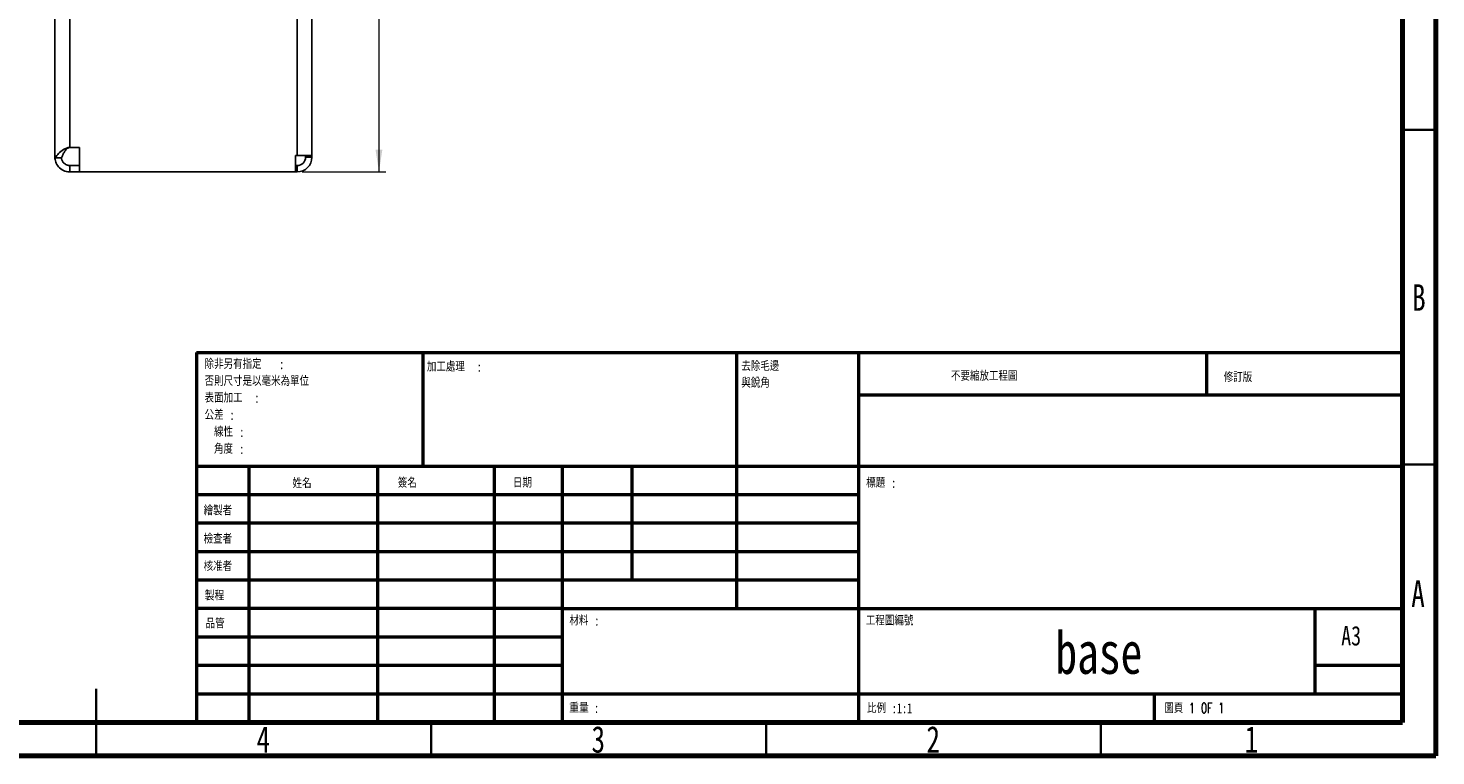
# Model space of a CAD drawing. Header units: millimetres. Extents: x 15 to 415, y 5 to 292.
# Tile 2 of 3: x 205 to 415, y 5 to 114. Entities that reach past the tile are written whole.
import ezdxf

# ---------------------------------------------------------------- set-up
doc = ezdxf.new("R2010")
doc.units = ezdxf.units.MM
doc.linetypes.add('SLD-實線', pattern=[0])
doc.styles.add('SLDTEXTSTYLE0', font='TXT', dxfattribs={"width": 0.75})
doc.styles.add('SLDTEXTSTYLE1', font='TXT', dxfattribs={"width": 0.7, "bigfont": 'bigfont'})
doc.styles.add('SLDTEXTSTYLE2', font='TXT', dxfattribs={"width": 0.75, "bigfont": 'bigfont'})
doc.styles.add('SLDTEXTSTYLE3', font='TXT', dxfattribs={"width": 0.666667, "bigfont": 'bigfont'})
doc.dimstyles.new('SLDDIMSTYLE1', dxfattribs={"dimtxt": 3.5, "dimasz": 3.302, "dimexe": 0, "dimexo": 0.0625, "dimgap": 0.875, "dimtad": 1, "dimrnd": 1e-09, "dimzin": 12, "dimdsep": 46, "dimtxsty": 'SLDTEXTSTYLE0', "dimsah": 1, "dimcen": 0.09, "dimadec": 0, "dimazin": 3, "dimtfac": 1, "dimtofl": 0, "dimtmove": 0, "dimatfit": 3, "dimfxl": 1, "dimfrac": 2, "dimtolj": 1, "dimtzin": 12, "dimarcsym": 0})

# ---------------------------------------------------------------- blocks, each defined once
blk = doc.blocks.new('SW_NOTE_0')
at = {"color": 0, "linetype": 'Continuous', "lineweight": 0, "char_height": 1.5, "attachment_point": 1}
for s, insert, style in [('除非另有指定', (0, 1.93), 'SLDTEXTSTYLE1'), (':', (11.13, 1.89), 'SLDTEXTSTYLE0'), ('否則尺寸是以毫米為單位', (0, -0.61), 'SLDTEXTSTYLE1'), ('表面加工', (0, -3.11), 'SLDTEXTSTYLE1'), (':', (7.43, -3.15), 'SLDTEXTSTYLE0'), ('公差', (0, -5.65), 'SLDTEXTSTYLE1'), (':', (3.72, -5.7), 'SLDTEXTSTYLE0'), ('線性', (1.41, -8.2), 'SLDTEXTSTYLE1'), (':', (5.18, -8.24), 'SLDTEXTSTYLE0'), ('角度', (1.41, -10.74), 'SLDTEXTSTYLE1'), (':', (5.17, -10.79), 'SLDTEXTSTYLE0')]:
    blk.add_mtext(s, dxfattribs=dict(at, insert=insert, style=style))
blk = doc.blocks.new('SW_NOTE_0_1')
at = {"color": 0, "linetype": 'Continuous', "lineweight": 0, "char_height": 1.5, "attachment_point": 1}
for s, insert, style in [('加工處理', (0, 1.93), 'SLDTEXTSTYLE1'), (':', (7.44, 1.89), 'SLDTEXTSTYLE0')]:
    blk.add_mtext(s, dxfattribs=dict(at, insert=insert, style=style))
blk = doc.blocks.new('SW_NOTE_0_2')
at = {"color": 0, "linetype": 'Continuous', "lineweight": 0, "char_height": 1.5, "attachment_point": 1, "style": 'SLDTEXTSTYLE1'}
for s, insert in [('去除毛邊', (0, 1.93)), ('與銳角', (0, -0.57))]:
    blk.add_mtext(s, dxfattribs=dict(at, insert=insert))
blk = doc.blocks.new('SW_NOTE_0_3')
at = {"color": 0, "linetype": 'Continuous', "lineweight": 0, "char_height": 1.5, "attachment_point": 1}
for s, insert, style in [('材料', (0, 1.93), 'SLDTEXTSTYLE1'), (':', (3.72, 1.89), 'SLDTEXTSTYLE0')]:
    blk.add_mtext(s, dxfattribs=dict(at, insert=insert, style=style))
blk = doc.blocks.new('SW_NOTE_0_4')
at = {"color": 0, "linetype": 'Continuous', "lineweight": 0, "char_height": 1.5, "attachment_point": 1}
for s, insert, style in [('標題', (0, 1.93), 'SLDTEXTSTYLE1'), (':', (3.72, 1.89), 'SLDTEXTSTYLE0')]:
    blk.add_mtext(s, dxfattribs=dict(at, insert=insert, style=style))
blk = doc.blocks.new('SW_NOTE_0_5')
at = {"color": 0, "linetype": 'Continuous', "lineweight": 0, "char_height": 1.5, "attachment_point": 1}
for s, insert, style in [('比例', (0, 1.93), 'SLDTEXTSTYLE1'), (':1:1', (3.7, 1.89), 'SLDTEXTSTYLE0')]:
    blk.add_mtext(s, dxfattribs=dict(at, insert=insert, style=style))
blk = doc.blocks.new('SW_NOTE_0_6')
at = {"color": 0, "linetype": 'Continuous', "lineweight": 0, "attachment_point": 1}
for s, insert, char_height, style in [('重量', (0, 1.93), 1.499, 'SLDTEXTSTYLE1'), (':', (3.7, 1.89), 1.5, 'SLDTEXTSTYLE0')]:
    blk.add_mtext(s, dxfattribs=dict(at, insert=insert, char_height=char_height, style=style))
blk = doc.blocks.new('_D')
at = {"color": 7, "linetype": 'SLD-實線', "lineweight": 0}
for p, q in [((248.22, 170.44), (258.22, 170.44)), ((257.22, 170.44), (257.22, 92.23)), ((245.77, 92.23), (258.22, 92.23))]:
    blk.add_line(p, q, dxfattribs=at)
at = {"color": 7, "linetype": 'SLD-實線', "lineweight": 18}
for points in [[(257.22, 170.44), (256.71, 167.13), (257.72, 167.13)], [(257.22, 92.23), (257.72, 95.53), (256.71, 95.53)]]:
    blk.add_solid(points, dxfattribs=at)
at = {"color": 7, "linetype": 'SLD-實線', "lineweight": 18, "insert": (252.7, 125.51), "char_height": 3.5, "attachment_point": 1, "rotation": 90, "style": 'SLDTEXTSTYLE0'}
blk.add_mtext('78.21', dxfattribs=at)

msp = doc.modelspace()

# ---------------------------------------------------------------- linework, layer by layer
at = {"color": 7, "linetype": 'SLD-實線', "lineweight": 70}
for p, q in [((415, 292), (415, 5)), ((410, 287), (410, 10)), ((410, 10), (20, 10)), ((415, 5), (15, 5))]:
    msp.add_line(p, q, dxfattribs=at)
at = {"color": 7, "linetype": 'SLD-實線', "lineweight": 25}
for p, q in [((245.006, 170.436), (245.006, 94.678)), ((247.216, 94.678), (247.216, 170.436)), ((208.846, 169.186), (208.846, 94.448)), ((211.056, 95.878), (211.056, 169.186)), ((212.496, 95.878), (211.056, 95.878)), ((212.496, 92.228), (212.496, 95.878)), ((245.006, 94.678), (244.766, 94.678)), ((244.766, 94.678), (244.766, 92.228)), ((247.216, 94.678), (245.006, 94.678)), ((246.256, 94.438), (246.256, 94.678)), ((247.216, 94.438), (247.216, 94.678)), ((208.846, 94.448), (208.846, 94.438)), ((208.874, 94.355), (209.822, 94.355)), ((211.056, 92.228), (211.056, 93.188)), ((211.056, 93.188), (212.496, 93.188)), ((244.766, 93.188), (245.006, 93.188)), ((245.006, 92.228), (245.006, 93.188)), ((247.216, 94.438), (246.256, 94.438)), ((211.056, 92.228), (212.496, 92.228)), ((212.496, 92.228), (244.766, 92.228)), ((244.766, 92.228), (245.006, 92.228))]:
    msp.add_line(p, q, dxfattribs=at)
at = {"color": 7, "linetype": 'SLD-實線', "lineweight": 35}
for p, q in [((410, 98.5), (415, 98.5)), ((410, 48.5), (415, 48.5)), ((215, 5), (215, 15)), ((215, 10), (215, 5)), ((265, 10), (265, 5)), ((315, 10), (315, 5)), ((365, 10), (365, 5))]:
    msp.add_line(p, q, dxfattribs=at)
at = {"color": 7, "linetype": 'SLD-實線', "lineweight": 50}
for p, q in [((230, 65.25), (410, 65.25)), ((230, 65.25), (230, 10)), ((263.8, 48.25), (263.8, 65.25)), ((310.6, 65.25), (310.6, 27)), ((328.8, 65.25), (328.8, 10)), ((380.8, 58.875), (380.8, 65.25)), ((410, 58.875), (328.8, 58.875)), ((410, 48.25), (230, 48.25)), ((237.8, 48.25), (237.8, 10)), ((256.991, 48.25), (256.991, 10)), ((274.399, 48.25), (274.399, 10)), ((284.6, 10), (284.6, 48.25)), ((295, 31.25), (295, 48.25)), ((328.8, 44), (230, 44)), ((328.8, 39.75), (230, 39.75)), ((328.8, 35.5), (230, 35.5)), ((328.8, 31.25), (230, 31.25)), ((284.6, 27), (230, 27)), ((284.6, 27), (410, 27)), ((397, 14.25), (397, 27)), ((284.6, 22.75), (230, 22.75)), ((284.6, 18.5), (230, 18.5)), ((410, 18.5), (397, 18.5)), ((230, 14.25), (410, 14.25)), ((373, 10), (373, 14.25))]:
    msp.add_line(p, q, dxfattribs=at)
at = {"color": 7, "linetype": 'SLD-實線', "lineweight": 25}
for radius in [1.25, 2.21]:
    msp.add_arc((245.006, 94.438), radius, 270, 0, dxfattribs=at)
for points, knots in [([(211.056, 95.878), (210.721, 95.878), (210.397, 95.755), (209.829, 95.403), (209.584, 95.174), (209.201, 94.75), (209.062, 94.554), (208.885, 94.336), (208.846, 94.314), (208.846, 94.448)], [0, 0, 0, 0, 0.25, 0.25, 0.5, 0.5, 0.75, 0.75, 1, 1, 1, 1]), ([(211.056, 95.878), (211.011, 95.874), (210.914, 95.865), (210.782, 95.801), (210.656, 95.713), (210.526, 95.589), (210.396, 95.43), (210.263, 95.233), (210.142, 95.018), (210.038, 94.807), (209.956, 94.623), (209.897, 94.485), (209.855, 94.395), (209.832, 94.356), (209.824, 94.357), (209.822, 94.357)], [0, 0, 0, 0, 0.0568699, 0.1204786, 0.1824189, 0.2543258, 0.3543107, 0.4535806, 0.574019, 0.6935717, 0.7881092, 0.8751865, 0.9368462, 0.9859878, 1, 1, 1, 1]), ([(208.846, 94.438), (208.846, 94.201), (208.885, 93.949), (209.062, 93.449), (209.201, 93.202), (209.584, 92.764), (209.829, 92.573), (210.397, 92.305), (210.721, 92.228), (211.056, 92.228)], [0, 0, 0, 0, 0.25, 0.25, 0.5, 0.5, 0.75, 0.75, 1, 1, 1, 1]), ([(209.809, 94.355), (209.81, 94.346), (209.811, 94.319), (209.817, 94.268), (209.83, 94.188), (209.855, 94.086), (209.897, 93.964), (209.956, 93.839), (210.038, 93.707), (210.142, 93.58), (210.263, 93.467), (210.396, 93.373), (210.526, 93.303), (210.656, 93.251), (210.782, 93.216), (210.914, 93.193), (211.011, 93.189), (211.056, 93.188)], [0, 0, 0, 0, 0.0129696, 0.0372273, 0.0616762, 0.1084286, 0.1671215, 0.249975, 0.3399454, 0.4537304, 0.5683344, 0.6628013, 0.757969, 0.8263833, 0.8853454, 0.9458736, 1, 1, 1, 1])]:
    msp.add_open_spline(points, degree=3, knots=knots, dxfattribs=at)

# ---------------------------------------------------------------- block references
at = {"color": 7, "linetype": 'Continuous', "lineweight": 0}
for name, p in [('SW_NOTE_0', (231.185, 62.381)), ('SW_NOTE_0_1', (264.371, 61.986)), ('SW_NOTE_0_2', (311.309, 62.069)), ('SW_NOTE_0_4', (329.956, 44.643)), ('SW_NOTE_0_3', (285.646, 24.052)), ('SW_NOTE_0_6', (285.618, 11.018)), ('SW_NOTE_0_5', (330.074, 10.966))]:
    msp.add_blockref(name, p, dxfattribs=at)

# ---------------------------------------------------------------- texts
for s, insert, char_height, attachment_point, style in [('B', (412.471, 75.449), 3.969, 2, 'SLDTEXTSTYLE0'), ('不要縮放工程圖', (342.615, 62.533), 1.5, 1, 'SLDTEXTSTYLE1'), ('修訂版', (383.328, 62.335), 1.5, 1, 'SLDTEXTSTYLE1'), ('姓名', (244.322, 46.501), 1.5, 1, 'SLDTEXTSTYLE1'), ('簽名', (260.034, 46.562), 1.5, 1, 'SLDTEXTSTYLE1'), ('日期', (277.215, 46.576), 1.5, 1, 'SLDTEXTSTYLE1'), ('繪製者', (231.041, 42.429), 1.5, 1, 'SLDTEXTSTYLE1'), ('檢查者', (231.041, 38.206), 1.5, 1, 'SLDTEXTSTYLE1'), ('核准者', (231.04, 34.11), 1.5, 1, 'SLDTEXTSTYLE1'), ('製程', (231.204, 29.716), 1.5, 1, 'SLDTEXTSTYLE2'), ('A', (412.34, 31.199), 3.969, 2, 'SLDTEXTSTYLE0'), ('品管', (231.342, 25.548), 1.5, 1, 'SLDTEXTSTYLE1'), ('工程圖編號', (329.906, 25.986), 1.5, 1, 'SLDTEXTSTYLE1'), ('base', (364.692, 23.607), 6.35, 2, 'SLDTEXTSTYLE0'), ('A3', (400.871, 24.406), 2.9104, 1, 'SLDTEXTSTYLE0'), ('圖頁 1 OF 1', (374.478, 12.9), 1.5, 1, 'SLDTEXTSTYLE3'), ('4', (239.96, 9.449), 3.969, 2, 'SLDTEXTSTYLE0'), ('3', (289.96, 9.449), 3.969, 2, 'SLDTEXTSTYLE0'), ('2', (339.96, 9.449), 3.969, 2, 'SLDTEXTSTYLE0'), ('1', (387.46, 9.449), 3.969, 2, 'SLDTEXTSTYLE0')]:
    msp.add_mtext(s, dxfattribs=dict(at, insert=insert, char_height=char_height, attachment_point=attachment_point, style=style))

# ---------------------------------------------------------------- dimensions: what is measured, and where the dimension line sits
at = {"color": 7, "linetype": 'SLD-實線', "lineweight": 18}
dim = msp.add_linear_dim(base=(257.216, 92.228), p1=(247.216, 170.436), p2=(244.766, 92.228), angle=90, dimstyle='SLDDIMSTYLE1', dxfattribs=at)
dim.commit()
dim.dimension.update_dxf_attribs({"geometry": '_D', "text_midpoint": (257.216, 131.332), "dimtype": 160})

doc.saveas('drawing.dxf')
